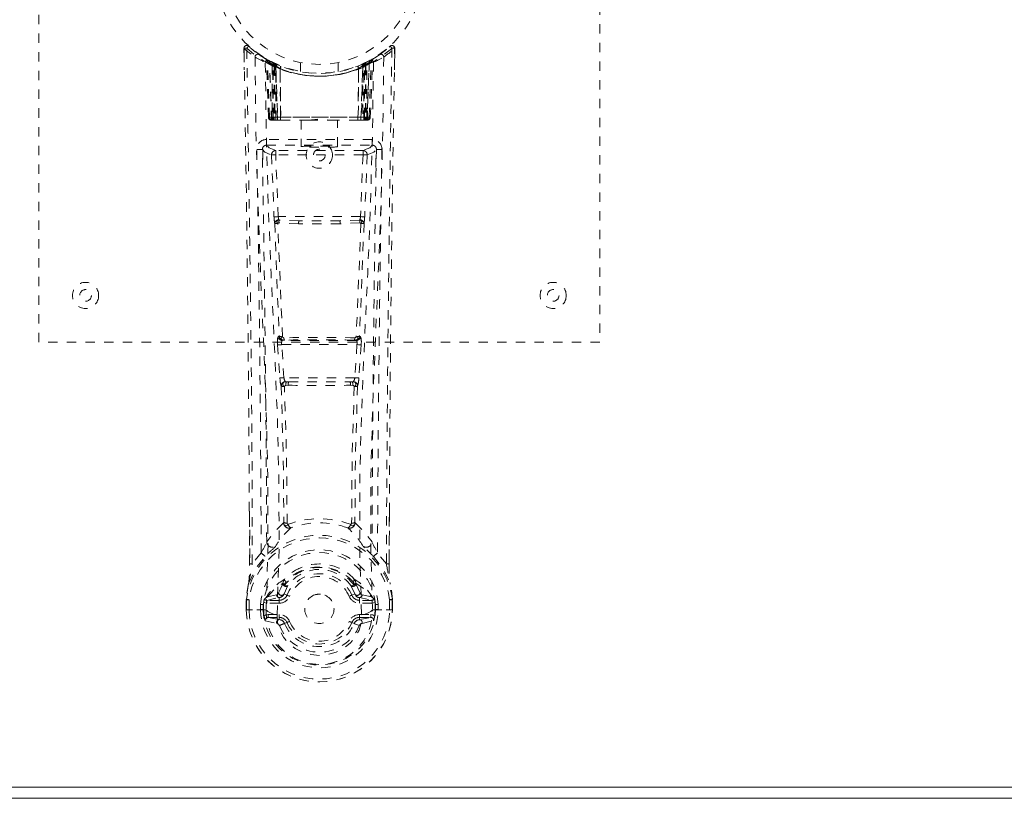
# Model space of a CAD drawing. Header units: inches. Extents: x 21.7 to 105.2, y 47.9 to 65.6.
# Tile 5 of 8: x 74.3 to 84.8, y 47.9 to 56.2. Entities that reach past the tile are written whole.
import ezdxf

# ---------------------------------------------------------------- set-up
doc = ezdxf.new("R2010")
doc.units = ezdxf.units.IN
doc.header["$MEASUREMENT"] = 0
doc.linetypes.add('SLD-Dashed', pattern=[0.075, 0.05, -0.025])
doc.linetypes.add('SLD-Solid', pattern=[0])

msp = doc.modelspace()

# ---------------------------------------------------------------- linework, layer by layer
at = {"color": 7, "linetype": 'SLD-Dashed', "lineweight": 0}
for p, q in [((74.46, 52.726), (74.46, 60.726)), ((80.46, 60.726), (80.46, 52.726)), ((76.654, 55.867), (76.657, 55.637)), ((76.655, 55.797), (76.654, 55.867)), ((76.655, 55.867), (76.656, 55.798)), ((76.704, 55.89), (76.715, 55.88)), ((78.098, 55.797), (78.157, 55.84)), ((78.205, 55.88), (78.216, 55.89)), ((78.263, 55.637), (78.266, 55.867)), ((78.264, 55.81), (78.265, 55.867)), ((78.266, 55.867), (78.266, 55.81)), ((76.892, 55.752), (76.879, 55.76)), ((76.898, 55.748), (76.885, 55.755)), ((76.907, 55.727), (76.894, 55.735)), ((76.915, 55.13), (76.894, 55.735)), ((76.928, 55.13), (76.907, 55.727)), ((76.945, 55.724), (76.91, 55.742)), ((76.994, 55.681), (76.926, 55.717)), ((76.947, 55.101), (76.926, 55.717)), ((76.954, 55.687), (76.966, 55.713)), ((76.977, 55.707), (76.962, 55.715)), ((76.963, 55.682), (76.976, 55.708)), ((76.966, 55.713), (76.976, 55.708)), ((76.967, 55.68), (76.979, 55.706)), ((76.978, 55.707), (76.977, 55.707)), ((76.977, 55.676), (76.989, 55.702)), ((76.985, 55.672), (76.997, 55.698)), ((77.007, 55.694), (76.995, 55.668)), ((77.26, 55.715), (77.26, 55.619)), ((77.66, 55.619), (77.66, 55.715)), ((77.914, 55.694), (77.923, 55.698)), ((77.923, 55.698), (77.935, 55.672)), ((77.994, 55.717), (77.926, 55.681)), ((77.944, 55.676), (77.932, 55.702)), ((77.941, 55.706), (77.953, 55.68)), ((77.943, 55.707), (77.942, 55.707)), ((78.01, 55.742), (77.943, 55.707)), ((77.945, 55.708), (77.954, 55.713)), ((77.954, 55.713), (77.967, 55.687)), ((77.973, 55.101), (77.994, 55.717)), ((77.992, 55.13), (78.013, 55.727)), ((78.005, 55.13), (78.027, 55.735)), ((78.01, 55.742), (78.022, 55.749)), ((78.027, 55.735), (78.013, 55.727)), ((78.041, 55.76), (78.028, 55.752)), ((76.954, 55.687), (76.954, 55.13)), ((76.963, 55.682), (76.954, 55.687)), ((76.963, 55.13), (76.963, 55.682)), ((76.967, 55.13), (76.967, 55.68)), ((76.967, 55.68), (76.977, 55.676)), ((76.977, 55.676), (76.977, 55.13)), ((76.985, 55.672), (76.985, 55.101)), ((76.995, 55.668), (76.985, 55.672)), ((76.994, 55.681), (76.995, 55.681)), ((77.013, 55.101), (76.994, 55.681)), ((76.995, 55.681), (77.015, 55.101)), ((76.995, 55.101), (76.995, 55.668)), ((77.04, 55.652), (77.041, 55.651)), ((77.045, 55.101), (77.04, 55.652)), ((77.041, 55.651), (77.048, 55.101)), ((77.045, 55.678), (77.044, 55.678)), ((77.873, 55.101), (77.879, 55.651)), ((77.876, 55.678), (77.875, 55.678)), ((77.88, 55.652), (77.876, 55.101)), ((77.879, 55.651), (77.88, 55.652)), ((77.905, 55.101), (77.925, 55.681)), ((77.926, 55.681), (77.907, 55.101)), ((77.925, 55.681), (77.926, 55.681)), ((77.935, 55.672), (77.925, 55.668)), ((77.925, 55.668), (77.925, 55.101)), ((77.935, 55.101), (77.935, 55.672)), ((77.944, 55.676), (77.953, 55.68)), ((77.944, 55.13), (77.944, 55.676)), ((77.953, 55.68), (77.953, 55.13)), ((77.967, 55.687), (77.957, 55.682)), ((77.957, 55.682), (77.957, 55.13)), ((77.966, 55.13), (77.967, 55.687)), ((76.915, 55.13), (76.928, 55.13)), ((76.947, 55.101), (77.013, 55.101)), ((76.954, 55.13), (76.963, 55.13)), ((77.957, 55.13), (76.963, 55.13)), ((76.977, 55.13), (76.967, 55.13)), ((76.977, 55.13), (77.944, 55.13)), ((77.01, 55.101), (76.995, 55.101)), ((77.013, 55.101), (77.015, 55.101)), ((77.015, 55.101), (77.045, 55.101)), ((77.045, 55.101), (77.048, 55.101)), ((77.048, 55.101), (77.343, 55.101)), ((77.265, 55.101), (77.265, 54.816)), ((77.343, 55.101), (77.577, 55.101)), ((77.577, 55.101), (77.873, 55.101)), ((77.655, 54.816), (77.655, 55.101)), ((77.873, 55.101), (77.876, 55.101)), ((77.876, 55.101), (77.905, 55.101)), ((77.907, 55.101), (77.973, 55.101)), ((77.925, 55.101), (77.911, 55.101)), ((77.953, 55.13), (77.944, 55.13)), ((77.957, 55.13), (77.966, 55.13)), ((77.992, 55.13), (78.005, 55.13)), ((76.896, 54.893), (76.896, 54.832)), ((78.025, 54.893), (76.896, 54.893)), ((78.025, 54.832), (78.025, 54.893)), ((76.854, 54.778), (76.855, 54.593)), ((76.896, 54.832), (78.025, 54.832)), ((76.993, 54.775), (76.993, 54.73)), ((77.927, 54.775), (76.993, 54.775)), ((77.927, 54.775), (77.927, 54.73)), ((78.065, 54.593), (78.066, 54.778)), ((76.949, 54.728), (76.975, 54.066)), ((77.02, 54.068), (76.993, 54.73)), ((77.927, 54.73), (76.993, 54.73)), ((77.927, 54.73), (77.9, 54.068)), ((77.971, 54.728), (77.945, 54.066)), ((77.9, 54.068), (77.02, 54.068)), ((77.242, 54.025), (77.031, 54.03)), ((77.678, 54.025), (77.242, 54.025)), ((77.89, 54.03), (77.678, 54.025)), ((77.238, 53.991), (77.027, 54.001)), ((77.893, 54.002), (77.682, 53.991)), ((77.031, 52.791), (77.019, 52.786)), ((77.064, 52.744), (77.076, 52.749)), ((77.845, 52.749), (77.856, 52.744)), ((77.889, 52.791), (77.901, 52.786)), ((80.46, 52.726), (74.46, 52.726)), ((77.014, 52.697), (77.037, 52.344)), ((77.058, 52.7), (77.862, 52.7)), ((77.081, 52.347), (77.058, 52.7)), ((77.856, 52.744), (77.064, 52.744)), ((77.862, 52.7), (77.839, 52.347)), ((77.906, 52.697), (77.883, 52.344)), ((77.037, 52.344), (77.04, 52.316)), ((77.839, 52.347), (77.081, 52.347)), ((77.883, 52.344), (77.881, 52.316)), ((77.127, 52.265), (77.104, 52.266)), ((77.132, 52.302), (77.106, 52.302)), ((77.132, 52.302), (77.788, 52.302)), ((77.814, 52.302), (77.788, 52.302)), ((77.816, 52.266), (77.793, 52.265)), ((76.714, 50.354), (76.711, 50.922)), ((78.209, 50.909), (78.207, 50.354)), ((76.838, 50.474), (76.743, 50.356)), ((78.177, 50.356), (78.082, 50.474)), ((77.071, 50.149), (77.071, 50.143)), ((77.078, 50.176), (77.087, 50.191)), ((77.123, 50.125), (77.082, 50.035)), ((77.09, 50.142), (77.09, 50.135)), ((77.838, 50.035), (77.797, 50.125)), ((77.83, 50.135), (77.83, 50.142)), ((77.833, 50.191), (77.843, 50.176)), ((77.849, 50.149), (77.85, 50.143)), ((77.002, 50.026), (76.904, 50.006)), ((77.082, 50.035), (77.113, 50.022)), ((77.807, 50.022), (77.838, 50.035)), ((77.838, 50.035), (77.85, 50.016)), ((78.017, 50.006), (77.918, 50.026)), ((76.679, 49.977), (76.679, 49.973)), ((76.679, 49.864), (76.679, 49.973)), ((76.68, 49.973), (76.681, 49.864)), ((76.709, 49.973), (76.709, 49.865)), ((76.83, 49.868), (76.83, 49.921)), ((76.86, 49.921), (76.864, 49.935)), ((76.86, 49.92), (76.86, 49.869)), ((76.864, 49.935), (76.864, 49.869)), ((76.904, 50.006), (76.888, 49.993)), ((76.888, 49.993), (76.888, 49.993)), ((76.888, 49.993), (76.888, 49.993)), ((76.897, 49.967), (77.031, 49.997)), ((76.897, 49.967), (76.897, 49.937)), ((77.031, 49.967), (76.897, 49.967)), ((77.031, 49.937), (76.897, 49.937)), ((77.031, 49.997), (77.031, 49.967)), ((77.031, 49.937), (77.031, 49.967)), ((77.889, 49.997), (78.023, 49.967)), ((77.889, 49.967), (77.889, 49.997)), ((78.023, 49.967), (77.889, 49.967)), ((77.889, 49.937), (77.889, 49.967)), ((78.023, 49.937), (77.889, 49.937)), ((78.017, 50.006), (78.032, 49.993)), ((78.017, 50.006), (78.017, 50.006)), ((78.023, 49.937), (78.023, 49.967)), ((78.06, 49.921), (78.056, 49.935)), ((78.056, 49.935), (78.056, 49.869)), ((78.06, 49.869), (78.06, 49.92)), ((78.09, 49.922), (78.09, 49.869)), ((78.211, 49.865), (78.211, 49.973)), ((78.239, 49.864), (78.24, 49.973)), ((78.241, 49.973), (78.241, 49.977)), ((78.241, 49.864), (78.241, 49.973)), ((76.679, 49.864), (76.683, 49.864)), ((76.727, 49.865), (76.683, 49.864)), ((76.709, 49.865), (76.709, 49.865)), ((76.746, 49.865), (76.727, 49.865)), ((76.892, 49.865), (76.746, 49.865)), ((76.83, 49.868), (76.83, 49.868)), ((76.864, 49.869), (76.86, 49.869)), ((76.892, 49.865), (76.892, 49.865)), ((76.911, 49.815), (76.911, 49.785)), ((76.911, 49.815), (77.031, 49.815)), ((77.008, 49.813), (77.008, 49.813)), ((77.031, 49.815), (77.031, 49.785)), ((77.616, 49.883), (77.617, 49.876)), ((77.617, 49.876), (77.616, 49.862)), ((77.889, 49.815), (77.889, 49.785)), ((77.889, 49.815), (78.009, 49.815)), ((77.912, 49.813), (77.912, 49.812)), ((78.009, 49.785), (78.009, 49.815)), ((78.028, 49.865), (78.174, 49.865)), ((78.056, 49.869), (78.06, 49.869)), ((78.174, 49.865), (78.194, 49.865)), ((78.194, 49.865), (78.237, 49.864)), ((78.211, 49.865), (78.211, 49.865)), ((78.237, 49.864), (78.241, 49.864)), ((76.881, 49.749), (77.003, 49.721)), ((77.031, 49.761), (76.911, 49.785)), ((76.911, 49.785), (77.031, 49.785)), ((77.031, 49.761), (77.031, 49.785)), ((77.113, 49.731), (77.088, 49.72)), ((77.833, 49.72), (77.807, 49.731)), ((77.836, 49.727), (77.833, 49.72)), ((78.009, 49.785), (77.889, 49.761)), ((77.889, 49.761), (77.889, 49.785)), ((77.889, 49.785), (78.009, 49.785)), ((77.917, 49.721), (78.039, 49.749))]:
    msp.add_line(p, q, dxfattribs=at)
at = {"color": 7, "linetype": 'SLD-Solid', "lineweight": 15}
for p, q in [((21.828, 47.969), (105.092, 47.969)), ((105.092, 47.969), (21.828, 47.969)), ((105.21, 47.851), (21.71, 47.851))]:
    msp.add_line(p, q, dxfattribs=at)
at = {"color": 7, "linetype": 'SLD-Dashed', "lineweight": 0, "flags": 128}
for points in [[(76.743, 50.356), (76.742, 51.127), (76.737, 51.895), (76.73, 52.662), (76.721, 53.427), (76.718, 53.621), (76.715, 53.818), (76.713, 53.987), (76.71, 54.174), (76.709, 54.252), (76.707, 54.333), (76.706, 54.417), (76.705, 54.491), (76.705, 54.511), (76.704, 54.545), (76.703, 54.593), (76.702, 54.654), (76.701, 54.742), (76.699, 54.847), (76.697, 54.97), (76.695, 55.112), (76.693, 55.237), (76.692, 55.335), (76.69, 55.429), (76.687, 55.665), (76.684, 55.868)], [(78.263, 55.867), (78.262, 55.875), (78.258, 55.883), (78.253, 55.889), (78.247, 55.894), (78.24, 55.897), (78.232, 55.897), (78.225, 55.895), (78.219, 55.891)], [(76.772, 55.774), (76.781, 55.019), (76.801, 54.265), (76.829, 53.516), (76.861, 52.771), (76.89, 52.032), (76.909, 51.3), (76.911, 50.577), (76.892, 49.865)], [(77.008, 49.813), (77.029, 50.525), (77.028, 51.248), (77.009, 51.979), (76.978, 52.718), (76.944, 53.462), (76.913, 54.211), (76.892, 54.964), (76.882, 55.718)], [(76.965, 55.711), (76.943, 55.724), (76.92, 55.737)], [(76.943, 55.724), (76.934, 55.728), (76.93, 55.727), (76.928, 55.721), (76.926, 55.715)], [(78.039, 55.718), (78.028, 54.964), (78.007, 54.211), (77.977, 53.462), (77.942, 52.718), (77.911, 51.979), (77.892, 51.248), (77.891, 50.525), (77.912, 49.813)], [(77.925, 55.668), (77.921, 55.678), (77.917, 55.686), (77.914, 55.692), (77.914, 55.694)], [(77.957, 55.682), (77.952, 55.692), (77.948, 55.701), (77.946, 55.706), (77.945, 55.708)], [(78.148, 55.774), (78.139, 55.019), (78.12, 54.265), (78.092, 53.516), (78.06, 52.771), (78.03, 52.032), (78.011, 51.3), (78.009, 50.577), (78.028, 49.865)], [(78.028, 55.752), (78.025, 55.751), (78.02, 55.747)], [(78.039, 55.759), (78.04, 55.759), (78.041, 55.76)], [(77.846, 55.669), (77.865, 55.674), (77.879, 55.68)], [(76.954, 55.13), (76.939, 55.13), (76.926, 55.13), (76.918, 55.13), (76.915, 55.13)], [(76.928, 55.13), (76.931, 55.13), (76.94, 55.13), (76.953, 55.13), (76.967, 55.13)], [(77.343, 55.101), (77.46, 55.11), (77.577, 55.101)], [(77.953, 55.13), (77.968, 55.13), (77.98, 55.13), (77.989, 55.13), (77.992, 55.13)], [(78.005, 55.13), (78.003, 55.13), (77.994, 55.13), (77.981, 55.13), (77.966, 55.13)], [(76.851, 54.786), (76.878, 54.757), (76.949, 54.728)], [(76.993, 54.775), (76.922, 54.803), (76.896, 54.832)], [(78.025, 54.832), (77.998, 54.803), (77.927, 54.775)], [(77.971, 54.728), (78.043, 54.757), (78.07, 54.786)], [(76.993, 54.73), (76.977, 54.729), (76.964, 54.729), (76.954, 54.729), (76.949, 54.728)], [(77.971, 54.728), (77.967, 54.729), (77.957, 54.729), (77.943, 54.729), (77.927, 54.73)], [(77.02, 54.068), (77.005, 54.067), (76.99, 54.066), (76.98, 54.066), (76.975, 54.066)], [(77.678, 54.025), (77.46, 54.025), (77.242, 54.025)], [(77.945, 54.066), (77.94, 54.066), (77.93, 54.066), (77.915, 54.067), (77.9, 54.068)], [(76.983, 53.998), (77.006, 53.392), (77.031, 52.791)], [(77.066, 52.785), (77.04, 53.388), (77.016, 53.994)], [(77.682, 53.991), (77.46, 53.991), (77.238, 53.991)], [(77.904, 53.994), (77.88, 53.388), (77.854, 52.785)], [(77.938, 53.998), (77.914, 53.392), (77.889, 52.791)], [(77.076, 52.749), (77.067, 52.75), (77.059, 52.753), (77.054, 52.758), (77.051, 52.763), (77.051, 52.769), (77.053, 52.776), (77.059, 52.781), (77.066, 52.785)], [(77.854, 52.785), (77.862, 52.781), (77.867, 52.776), (77.87, 52.769), (77.87, 52.763), (77.866, 52.758), (77.861, 52.753), (77.853, 52.75), (77.845, 52.749)], [(77.058, 52.7), (77.05, 52.699), (77.042, 52.699), (77.035, 52.698), (77.029, 52.698), (77.023, 52.697), (77.019, 52.697), (77.015, 52.697), (77.014, 52.697)], [(77.906, 52.697), (77.902, 52.697), (77.891, 52.698), (77.877, 52.699), (77.862, 52.7)], [(77.081, 52.347), (77.066, 52.346), (77.052, 52.345), (77.042, 52.344), (77.037, 52.344)], [(77.883, 52.344), (77.878, 52.344), (77.868, 52.345), (77.854, 52.346), (77.839, 52.347)], [(77.052, 52.259), (77.074, 51.526), (77.08, 50.802)], [(77.115, 50.791), (77.109, 51.517), (77.087, 52.252)], [(77.833, 52.252), (77.811, 51.517), (77.805, 50.791)], [(77.868, 52.259), (77.846, 51.526), (77.84, 50.802)], [(76.714, 50.922), (76.715, 50.697), (76.715, 50.355)], [(78.205, 50.355), (78.206, 50.728), (78.206, 50.909)], [(77.078, 50.794), (76.979, 50.699), (76.897, 50.592)], [(77.078, 50.794), (77.08, 50.784), (77.084, 50.775), (77.09, 50.769), (77.097, 50.765), (77.105, 50.764), (77.113, 50.767), (77.12, 50.772), (77.125, 50.78)], [(77.795, 50.78), (77.8, 50.772), (77.807, 50.767), (77.815, 50.764), (77.823, 50.765), (77.83, 50.769), (77.836, 50.775), (77.84, 50.784), (77.843, 50.794)], [(77.843, 50.794), (77.941, 50.699), (78.023, 50.592)], [(76.977, 50.529), (76.986, 50.538), (76.991, 50.544)], [(77.943, 50.529), (77.934, 50.538), (77.929, 50.544)], [(76.704, 50.151), (76.781, 50.309), (76.881, 50.437)], [(78.039, 50.437), (78.139, 50.309), (78.216, 50.151)], [(76.714, 50.354), (76.713, 50.354), (76.714, 50.355), (76.717, 50.355), (76.721, 50.356), (76.726, 50.356), (76.732, 50.356), (76.738, 50.356), (76.743, 50.356)], [(78.207, 50.354), (78.207, 50.354), (78.206, 50.355), (78.203, 50.355), (78.199, 50.356), (78.194, 50.356), (78.189, 50.356), (78.183, 50.356), (78.177, 50.356)], [(76.704, 50.151), (76.69, 50.075), (76.679, 49.977)], [(76.704, 50.151), (76.703, 50.146), (76.703, 50.141)], [(76.904, 50.006), (76.98, 50.088), (77.071, 50.149)], [(77.071, 50.143), (77.047, 50.099), (77.025, 50.046)], [(77.071, 50.149), (77.075, 50.172), (77.078, 50.176)], [(77.104, 50.115), (77.095, 50.115), (77.084, 50.12)], [(77.09, 50.142), (77.093, 50.155), (77.101, 50.167)], [(77.092, 50.131), (77.102, 50.126), (77.111, 50.123), (77.118, 50.122), (77.123, 50.125)], [(77.797, 50.125), (77.802, 50.122), (77.809, 50.123), (77.819, 50.126), (77.828, 50.131)], [(77.836, 50.12), (77.826, 50.115), (77.816, 50.115)], [(77.819, 50.167), (77.827, 50.155), (77.83, 50.142)], [(77.843, 50.176), (77.845, 50.172), (77.849, 50.149)], [(77.849, 50.149), (77.94, 50.088), (78.017, 50.006)], [(77.85, 50.143), (77.873, 50.099), (77.895, 50.046)], [(78.217, 50.141), (78.217, 50.146), (78.216, 50.151)], [(78.241, 49.977), (78.23, 50.075), (78.216, 50.151)], [(78.241, 49.973), (78.231, 50.068), (78.217, 50.141)], [(77.025, 50.046), (77.014, 50.031), (77.002, 50.026)], [(77.141, 50.01), (77.136, 50.012), (77.131, 50.015), (77.126, 50.017), (77.122, 50.018), (77.118, 50.02), (77.116, 50.021), (77.114, 50.022), (77.113, 50.022)], [(77.779, 50.01), (77.784, 50.012), (77.79, 50.015), (77.794, 50.017), (77.798, 50.018), (77.802, 50.02), (77.804, 50.021), (77.806, 50.022), (77.807, 50.022)], [(77.895, 50.046), (77.906, 50.031), (77.918, 50.026)], [(76.679, 49.977), (76.68, 49.977), (76.682, 49.977), (76.685, 49.976), (76.689, 49.976), (76.693, 49.975), (76.698, 49.975), (76.703, 49.974), (76.709, 49.973)], [(76.679, 49.973), (76.679, 49.973), (76.68, 49.973), (76.683, 49.973), (76.686, 49.973), (76.691, 49.973), (76.697, 49.973), (76.703, 49.973), (76.709, 49.973)], [(76.897, 49.937), (76.881, 49.94), (76.865, 49.947)], [(76.888, 49.993), (76.881, 49.987), (76.872, 49.98)], [(78.055, 49.947), (78.04, 49.94), (78.023, 49.937)], [(78.048, 49.98), (78.042, 49.985), (78.032, 49.993)], [(78.211, 49.973), (78.217, 49.974), (78.222, 49.975), (78.227, 49.975), (78.231, 49.976), (78.235, 49.976), (78.238, 49.977), (78.24, 49.977), (78.241, 49.977)], [(78.211, 49.973), (78.218, 49.973), (78.224, 49.973), (78.229, 49.973), (78.234, 49.973), (78.237, 49.973), (78.24, 49.973), (78.241, 49.973), (78.241, 49.973)], [(76.709, 49.865), (76.703, 49.865), (76.697, 49.865), (76.691, 49.865), (76.687, 49.865), (76.683, 49.865), (76.681, 49.864), (76.679, 49.864), (76.679, 49.864)], [(76.86, 49.869), (76.857, 49.869), (76.85, 49.869), (76.841, 49.868), (76.83, 49.868)], [(76.869, 49.798), (76.889, 49.811), (76.911, 49.815)], [(76.892, 49.865), (76.908, 49.847), (76.937, 49.832)], [(76.937, 49.832), (76.97, 49.82), (77.008, 49.813)], [(77.008, 49.813), (77.012, 49.731), (77.035, 49.65), (77.075, 49.575), (77.132, 49.508), (77.202, 49.453), (77.282, 49.413), (77.369, 49.388), (77.46, 49.379), (77.551, 49.388), (77.638, 49.412), (77.718, 49.453), (77.788, 49.508), (77.845, 49.574), (77.885, 49.65), (77.908, 49.73), (77.912, 49.812)], [(77.912, 49.812), (77.95, 49.82), (77.983, 49.832)], [(77.983, 49.832), (78.012, 49.847), (78.028, 49.865)], [(78.009, 49.815), (78.032, 49.811), (78.051, 49.798)], [(78.241, 49.864), (78.241, 49.864), (78.24, 49.865), (78.237, 49.865), (78.234, 49.865), (78.229, 49.865), (78.223, 49.865), (78.217, 49.865), (78.211, 49.865)], [(77.141, 49.742), (77.136, 49.74), (77.131, 49.738), (77.126, 49.736), (77.122, 49.734), (77.118, 49.733), (77.116, 49.732), (77.114, 49.731), (77.113, 49.731)], [(77.779, 49.742), (77.784, 49.74), (77.79, 49.738), (77.794, 49.736), (77.798, 49.734), (77.802, 49.733), (77.804, 49.732), (77.806, 49.731), (77.807, 49.731)], [(77.833, 49.72), (77.835, 49.719), (77.84, 49.717), (77.848, 49.713), (77.858, 49.709), (77.868, 49.705), (77.877, 49.701), (77.884, 49.698), (77.887, 49.697)]]:
    msp.add_lwpolyline(points, dxfattribs=at)
at = {"color": 7, "linetype": 'SLD-Dashed', "lineweight": 0}
for centre, radius in [((77.46, 56.726), 1.125), ((77.46, 56.726), 1.03), ((77.46, 54.726), 0.141), ((77.46, 54.726), 0.0625), ((74.96, 53.226), 0.14), ((74.96, 53.226), 0.0625), ((79.96, 53.226), 0.14), ((79.96, 53.226), 0.0625), ((77.46, 49.876), 0.157)]:
    msp.add_circle(centre, radius, dxfattribs=at)
for centre, radius, start, end in [((76.684, 55.868), 0.03, 47.875, 180.8666), ((76.692, 54.691), 1.177, 90.389, 91.8491), ((77.467, 56.778), 1.221, 228.215, 235.3113), ((78.791, 53.971), 2.836, 137.4027, 138.0069), ((77.46, 56.727), 1.158, 227.8872, 312.1137), ((77.458, 56.723), 1.124, 227.92, 235.3732), ((76.802, 55.774), 0.03, 55.946, 179.946), ((77.429, 56.671), 1.064, 234.373, 244.943), ((77.46, 56.726), 1.128, 235.3626, 240.5082), ((77.46, 56.726), 1.128, 299.4916, 304.6373), ((77.463, 56.723), 1.124, 304.6263, 312.081), ((78.118, 55.774), 0.03, 0.0547, 124.053), ((77.453, 56.778), 1.221, 304.6887, 311.785), ((492.425, 48.627), 414.252, 178.99848, 179.76084), ((414.009, 49.492), 335.803, 178.92198, 179.7583), ((78.236, 55.868), 0.03, 359.1331, 132.1253), ((76.127, 53.969), 2.838, 41.9934, 42.5971), ((78.219, 54.185), 1.683, 88.3702, 89.3917), ((-258.071, 49.501), 334.785, 0.2431, 1.07761), ((77.443, 56.957), 1.36, 240.4662, 245.6258), ((76.864, 55.734), 0.03, 1.9853, 58.9794), ((77.341, 56.527), 0.896, 238.9435, 239.7563), ((76.923, 55.706), 0.0428, 114.1607, 163.0462), ((77.46, 56.758), 1.19, 240.9032, 299.0966), ((76.877, 55.738), 0.02, 342.7429, 49.6218), ((76.877, 55.726), 0.0299, 1.9082, 59.7503), ((77.46, 56.726), 1.128, 239.7636, 244.7533), ((77.434, 56.341), 0.812, 228.2723, 233.7159), ((77.46, 56.726), 1.127, 240.5082, 299.4918), ((77.431, 56.333), 0.801, 229.1472, 234.5807), ((76.896, 55.716), 0.0299, 1.8009, 60.7979), ((77.462, 56.729), 1.131, 240.8346, 245.7544), ((51.209, 54.444), 25.749, 1.462, 2.8401), ((77.435, 56.332), 0.799, 230.4017, 235.7511), ((76.964, 55.681), 0.0297, 1.4818, 64.5362), ((76.965, 55.68), 0.0297, 1.4777, 64.592), ((77.397, 56.587), 0.974, 244.5416, 247.478), ((77.459, 56.728), 1.129, 294.2422, 299.1689), ((77.955, 55.68), 0.0297, 115.4082, 178.5221), ((77.956, 55.681), 0.0297, 115.461, 178.5247), ((77.483, 56.335), 0.802, 304.2604, 309.5867), ((77.49, 56.332), 0.8, 305.413, 310.859), ((77.486, 56.342), 0.813, 306.2874, 311.7232), ((103.712, 54.444), 25.749, 177.1599, 178.538), ((78.024, 55.716), 0.0299, 119.2028, 178.1988), ((78.022, 55.718), 0.0273, 117.6372, 182.2899), ((78.043, 55.726), 0.0299, 120.2553, 178.0901), ((77.998, 55.706), 0.0429, 16.9769, 65.8159), ((78.052, 55.736), 0.0264, 119.4134, 183.7813), ((78.057, 55.734), 0.03, 121.0206, 178.0147), ((77.476, 56.96), 1.363, 294.3807, 299.529), ((77.46, 56.725), 1.155, 244.5269, 295.4731), ((77.46, 56.725), 1.155, 245.2589, 294.7411), ((77.412, 56.272), 0.724, 234.8102, 239.067), ((77.46, 56.725), 1.155, 246.2582, 293.7418), ((77.01, 55.669), 0.0346, 329.023, 15.0669), ((77.012, 55.669), 0.0347, 329.1011, 15.134), ((77.46, 56.689), 1.12, 248.0447, 291.9528), ((77.908, 55.669), 0.0345, 164.715, 211.0446), ((77.91, 55.669), 0.0346, 164.9366, 210.9735), ((77.508, 56.272), 0.723, 300.9294, 305.1923), ((76.945, 55.131), 0.03, 181.9953, 269.996), ((76.976, 55.175), 0.0753, 216.3006, 253.1056), ((76.958, 55.131), 0.03, 181.9687, 269.971), ((76.972, 55.28), 0.177, 260.427, 268.5151), ((77.527, 55.124), 0.574, 179.3826, 182.0776), ((77.376, 55.123), 0.413, 179.0094, 183.0244), ((77.562, 55.124), 0.594, 179.4065, 182.0083), ((77.406, 55.123), 0.429, 179.0478, 182.9164), ((77.515, 55.123), 0.429, 357.0836, 0.9522), ((77.359, 55.124), 0.594, 357.9918, 0.5934), ((77.948, 55.288), 0.185, 271.381, 279.0499), ((77.544, 55.123), 0.413, 356.9756, 0.9906), ((77.962, 55.131), 0.03, 270.0302, 358.03), ((77.944, 55.175), 0.0753, 286.8948, 323.6994), ((77.39, 55.124), 0.576, 357.9265, 0.6084), ((77.975, 55.131), 0.03, 270.004, 358.0047), ((76.895, 54.788), 0.105, 89.9846, 180.883), ((78.025, 54.788), 0.105, 359.1176, 90.0148), ((-212.174, 49.447), 289.014, 0.20371, 1.05855), ((76.819, 53.931), 0.856, 87.8892, 91.9056), ((76.896, 54.787), 0.045, 90.0018, 180.9455), ((-213.723, 49.449), 290.622, 0.22546, 1.0523), ((76.994, 54.73), 0.0451, 90.442, 181.6977), ((77.926, 54.73), 0.0451, 358.2753, 89.5572), ((368.623, 49.449), 290.602, 178.94767, 179.77456), ((78.025, 54.787), 0.045, 359.0554, 89.9974), ((78.101, 53.931), 0.856, 88.094, 92.1115), ((380.559, 49.298), 302.479, 178.96047, 179.77727), ((77.491, 54.085), 0.516, 182.1915, 189.7877), ((77.027, 53.989), 0.0452, 90.1293, 168.5553), ((77.028, 54.012), 0.0216, 94.0693, 235.9984), ((77.154, 54.076), 0.134, 183.7328, 198.5297), ((77.031, 54.035), 0.00464, 195.4215, 262.7741), ((77.138, 54.002), 0.111, 165.3896, 180.5112), ((77.32, 54), 0.0822, 162.2479, 185.9989), ((77.6, 54), 0.0822, 354.0037, 17.7495), ((77.889, 54.035), 0.00458, 276.8165, 344.7787), ((77.783, 54.002), 0.111, 359.5364, 14.7013), ((77.766, 54.076), 0.134, 341.4619, 356.2717), ((77.892, 54.012), 0.0216, 304.0032, 85.9291), ((77.893, 53.989), 0.0452, 11.4456, 89.8697), ((77.43, 54.085), 0.515, 350.2093, 357.8099), ((77.008, 54.09), 0.0956, 254.3739, 274.7239), ((77.027, 53.99), 0.0114, 88.4976, 157.4682), ((77.893, 53.99), 0.0114, 22.2105, 91.268), ((77.912, 54.09), 0.0956, 265.277, 285.6252), ((77.202, 52.73), 0.191, 162.6883, 189.9479), ((77.064, 52.79), 0.0451, 183.9471, 269.3351), ((77.076, 52.794), 0.0451, 184.0945, 269.3029), ((77.059, 52.852), 0.0668, 245.6228, 276.1154), ((77.082, 52.791), 0.0174, 200.083, 265.475), ((77.086, 52.687), 0.0626, 88.5401, 99.0714), ((77.46, 17.058), 35.718, 89.3919, 90.6083), ((77.116, 52.77), 0.0353, 173.7896, 215.2061), ((77.46, 20.042), 32.709, 89.3469, 90.6533), ((77.804, 52.77), 0.0353, 324.8002, 6.2147), ((77.835, 52.686), 0.0636, 80.9797, 91.4849), ((77.837, 52.792), 0.0183, 275.7854, 338.1236), ((77.844, 52.794), 0.0451, 270.6955, 355.9056), ((77.861, 52.852), 0.0667, 263.8697, 294.4078), ((77.856, 52.79), 0.0451, 270.6639, 356.0553), ((77.718, 52.73), 0.191, 350.0546, 17.3092), ((77.107, 52.716), 0.052, 146.8555, 198.5279), ((77.813, 52.716), 0.0518, 341.3917, 33.2249), ((77.164, 52.352), 0.0824, 183.6478, 215.4478), ((77.758, 52.352), 0.0808, 324.2166, 356.6908), ((77.243, 52.331), 0.204, 184.0598, 200.6683), ((77.099, 52.258), 0.0464, 92.4772, 179.2393), ((77.081, 52.313), 0.0615, 242.1255, 275.9628), ((77.097, 52.277), 0.0271, 90.6834, 249.4104), ((77.105, 52.247), 0.0186, 94.6001, 165.3484), ((77.105, 52.321), 0.0184, 242.0311, 273.5389), ((77.182, 52.279), 0.0795, 162.8021, 189.4339), ((77.189, 52.275), 0.0624, 154.2156, 188.7197), ((77.46, 84.618), 32.354, 269.41, 270.59), ((77.46, 85.668), 33.367, 269.4373, 270.5627), ((77.732, 52.275), 0.0623, 351.253, 25.8116), ((77.815, 52.32), 0.0176, 265.6883, 298.7621), ((77.738, 52.279), 0.0795, 350.5759, 17.2007), ((77.815, 52.247), 0.0186, 14.5453, 85.335), ((77.822, 52.258), 0.0464, 0.7607, 87.5228), ((77.823, 52.277), 0.0271, 290.5894, 89.3168), ((77.839, 52.313), 0.0615, 264.0364, 297.8748), ((77.677, 52.331), 0.204, 339.3374, 355.9363), ((77.067, 50.801), 0.0126, 326.4651, 4.1638), ((77.138, 50.799), 0.0607, 184.6238, 287.3252), ((77.112, 50.845), 0.0541, 233.0539, 273.2338), ((77.129, 50.793), 0.014, 187.7967, 254.3592), ((77.46, 49.867), 0.972, 69.8638, 110.1345), ((77.185, 50.795), 0.0612, 194.8606, 242.4293), ((77.46, 49.948), 0.849, 69.047, 110.953), ((77.782, 50.799), 0.0607, 252.6742, 355.3764), ((77.736, 50.795), 0.0612, 297.5696, 345.1401), ((77.791, 50.793), 0.014, 285.6354, 352.2036), ((77.808, 50.845), 0.0541, 266.7666, 306.9449), ((77.853, 50.801), 0.0126, 175.8361, 213.5339), ((77.46, 49.876), 0.787, 7.3679, 172.6321), ((77.731, 50.092), 0.867, 131.5108, 148.5603), ((77.189, 50.091), 0.868, 31.4425, 48.4868), ((77.46, 49.876), 0.758, 7.3679, 172.6321), ((74.37, 51.788), 2.796, 331.9771, 334.6825), ((76.958, 50.595), 0.0607, 182.352, 303.2467), ((77.962, 50.595), 0.0607, 236.7588, 357.6465), ((80.55, 51.788), 2.796, 205.3175, 208.0229), ((77.46, 49.876), 0.632, 4.1188, 175.8812), ((77.09, 50.721), 0.352, 224.3767, 233.6403), ((77.46, 49.876), 0.602, 4.2517, 175.7483), ((78.452, 48.891), 2.204, 131.9954, 135.4495), ((76.467, 48.889), 2.206, 44.5517, 48.0032), ((77.83, 50.721), 0.352, 306.3607, 315.6223), ((75.278, 50.32), 1.436, 352.8152, 1.3448), ((71.109, 51.32), 5.716, 348.2057, 350.2999), ((77.46, 49.852), 0.504, 65.7101, 114.2904), ((83.816, 51.32), 5.721, 189.7006, 191.7931), ((79.623, 50.319), 1.417, 178.6003, 187.2422), ((77.408, 49.925), 0.417, 111.8108, 140.2747), ((77.46, 49.864), 0.455, 35.9729, 144.0271), ((77.46, 49.834), 0.49, 42.8678, 137.1322), ((77.46, 49.876), 0.376, 22.774, 157.226), ((77.46, 49.885), 0.413, 35.4711, 144.5333), ((77.46, 49.876), 0.346, 22.774, 157.226), ((77.513, 49.925), 0.417, 39.7295, 68.1857), ((77.944, 49.88), 1.269, 168.1218, 175.7635), ((77.35, 49.729), 0.532, 119.5718, 150.2114), ((77.09, 50.17), 0.0285, 228.7134, 271.1658), ((77.089, 50.164), 0.0285, 228.6752, 271.1497), ((77.1, 50.145), 0.0299, 184.5083, 237.2439), ((76.593, 50.463), 0.599, 325.0659, 326.3865), ((77.116, 50.192), 0.029, 181.3344, 239.0765), ((77.095, 50.135), 0.00483, 175.6471, 234.2743), ((77.105, 50.138), 0.0228, 269.5618, 325.8603), ((77.816, 50.138), 0.0228, 214.1413, 270.4749), ((77.804, 50.192), 0.029, 300.9207, 358.6649), ((77.825, 50.135), 0.00484, 305.7483, 4.3273), ((78.379, 50.499), 0.663, 213.6804, 214.8738), ((77.831, 50.17), 0.0285, 268.8361, 311.2847), ((77.831, 50.164), 0.0285, 268.8527, 311.3261), ((77.569, 49.727), 0.535, 29.8503, 60.3537), ((77.82, 50.145), 0.0301, 303.0117, 355.3603), ((77.032, 50.027), 0.0299, 181.6311, 269.1173), ((77.055, 50.051), 0.0308, 189.2236, 329.7569), ((77.026, 50.057), 0.06, 275.0541, 338.687), ((77.031, 50.056), 0.089, 270, 337.226), ((77.031, 50.056), 0.119, 269.9996, 337.2264), ((77.46, 49.876), 0.157, 84.8878, 105.7451), ((77.889, 50.056), 0.119, 202.7736, 270.0004), ((77.889, 50.056), 0.089, 202.774, 270), ((77.865, 50.051), 0.0308, 210.2873, 350.7394), ((77.889, 50.047), 0.0502, 217.9605, 269.293), ((77.888, 50.027), 0.0299, 270.8824, 358.3692), ((76.86, 50.522), 0.601, 267.132, 269.9828), ((77.46, 49.876), 0.599, 173.2568, 174.3599), ((76.987, 49.938), 0.122, 159.7426, 175.7927), ((76.897, 49.998), 0.0305, 215.6329, 270.5463), ((78.023, 49.998), 0.0305, 269.4537, 324.3671), ((77.968, 49.945), 0.0866, 0.8486, 23.6161), ((77.46, 49.876), 0.599, 5.6401, 6.7432), ((78.06, 50.522), 0.601, 270.017, 272.8683), ((77.46, 49.876), 0.781, 180.8691, 0), ((77.46, 49.876), 0.781, 180.8627, 359.1373), ((77.46, 49.876), 0.751, 180.8898, 359.1373), ((77.46, 49.876), 0.63, 180.7178, 359.2822), ((77.46, 49.876), 0.6, 180.7178, 359.2822), ((77.46, 49.876), 0.596, 180.7437, 187.5062), ((77.101, 49.829), 0.234, 187.5655, 200.0335), ((77.46, 49.85), 0.568, 178.4775, 1.5214), ((77.031, 49.696), 0.119, 22.7736, 90.0004), ((77.889, 49.696), 0.119, 89.9996, 157.2264), ((77.819, 49.829), 0.234, 339.9687, 352.4321), ((77.46, 49.876), 0.596, 352.4937, 359.2563), ((78.059, 48.571), 1.298, 88.6254, 89.9389), ((76.911, 49.755), 0.0298, 88.6122, 192.2783), ((77.032, 49.731), 0.0301, 91.1982, 198.171), ((76.995, 49.681), 0.0412, 22.4995, 77.8639), ((77.031, 49.696), 0.089, 22.774, 90), ((77.025, 49.694), 0.0676, 22.9282, 84.9749), ((78.715, 45.766), 4.276, 112.3757, 113.1724), ((77.46, 49.876), 0.463, 202.774, 337.226), ((77.46, 49.876), 0.404, 202.774, 337.226), ((77.46, 49.876), 0.376, 202.774, 337.226), ((77.46, 49.876), 0.346, 202.774, 337.226), ((77.889, 49.696), 0.089, 90, 157.226), ((77.895, 49.693), 0.0676, 95.0415, 150.0532), ((77.925, 49.681), 0.0412, 102.1249, 157.5117), ((77.888, 49.731), 0.0301, 341.8311, 88.7997), ((78.01, 49.755), 0.0298, 347.7217, 91.3878)]:
    msp.add_arc(centre, radius, start, end, dxfattribs=at)
msp.add_ellipse((77.46, 54.816), major_axis=(0.195, 0), ratio=0.034921, dxfattribs=at)

doc.saveas('drawing.dxf')
